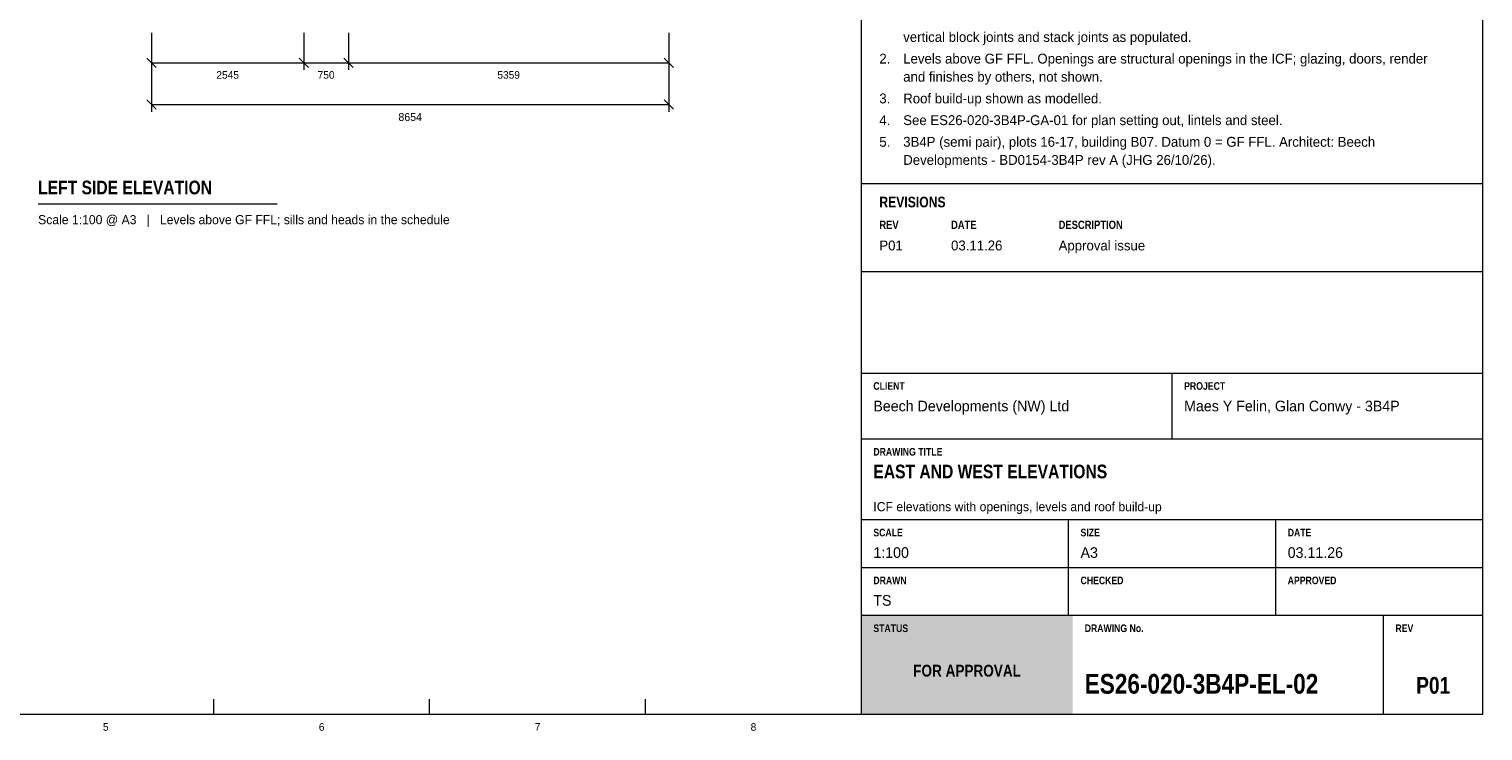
# Model space of a CAD drawing. Header units: millimetres. Extents: x 17 to 413, y 4 to 292.
# Tile 36 of 73: x 170 to 413, y 4 to 121. Entities that reach past the tile are written whole.
import ezdxf
from ezdxf.enums import TextEntityAlignment as Align

# ---------------------------------------------------------------- set-up
doc = ezdxf.new("R2010")
doc.units = ezdxf.units.MM
for name, color, linetype in [('FILL-TEAL', 7, 'Continuous'), ('LINE-INK', 7, 'Continuous'), ('TEXT-EPS', 7, 'Continuous'), ('TEXT-INK', 7, 'Continuous'), ('TEXT-STEEL_GREY', 7, 'Continuous'), ('TEXT-WHITE', 7, 'Continuous')]:
    doc.layers.add(name, color=color, linetype=linetype)
doc.styles.add('OpenSansCondensed-Bold', font='OpenSansCondensed-Bold.ttf')

msp = doc.modelspace()

# ---------------------------------------------------------------- hatches: boundary and pattern name
at = {"layer": 'FILL-TEAL', "true_color": 0x009e85}
h = msp.add_hatch(color=124, dxfattribs=at)
h.dxf.hatch_style = 1
h.paths.add_polyline_path([(309.01, 7), (344.37, 7), (344.37, 23.5), (309.01, 23.5)])

# ---------------------------------------------------------------- linework, layer by layer
at = {"layer": 'LINE-INK', "lineweight": 5}
for p, q in [((309, 7), (309, 290)), ((190.23, 120.88), (190.23, 114.68)), ((190.23, 120.88), (190.23, 107.68)), ((215.68, 120.88), (215.68, 114.68)), ((223.18, 120.88), (223.18, 114.68)), ((276.77, 120.88), (276.77, 114.68)), ((276.77, 120.88), (276.77, 107.68)), ((189.45, 116.66), (191.01, 115.1)), ((190.23, 115.88), (276.77, 115.88)), ((214.9, 116.66), (216.46, 115.1)), ((222.4, 116.66), (223.96, 115.1)), ((275.99, 116.66), (277.55, 115.1)), ((189.45, 109.66), (191.01, 108.1)), ((275.99, 109.66), (277.55, 108.1)), ((190.23, 108.88), (276.77, 108.88)), ((309, 95.7), (413, 95.7)), ((171.24, 92.28), (211.24, 92.28)), ((309, 81), (413, 81)), ((309, 64), (413, 64)), ((361, 53), (361, 64)), ((309, 53), (413, 53)), ((309, 39.5), (413, 39.5)), ((343.67, 31.5), (343.67, 39.5)), ((378.33, 31.5), (378.33, 39.5)), ((309, 31.5), (413, 31.5)), ((343.67, 23.5), (343.67, 31.5)), ((378.33, 23.5), (378.33, 31.5)), ((309, 23.5), (413, 23.5)), ((396.36, 7), (396.36, 23.5)), ((200.62, 7), (200.62, 9.5)), ((236.75, 7), (236.75, 9.5)), ((272.88, 7), (272.88, 9.5))]:
    msp.add_line(p, q, dxfattribs=at)
msp.add_lwpolyline([(20, 7), (413, 7), (413, 290), (20, 290)], close=True, dxfattribs=at)

# ---------------------------------------------------------------- texts
at = {"layer": 'TEXT-EPS', "style": 'OpenSansCondensed-Bold'}
msp.add_text('STATUS', height=1.27, dxfattribs=at).set_placement((311, 20.7))
at = {"layer": 'TEXT-INK'}
for s, height, p in [('vertical block joints and stack joints as populated.', 1.651, (316, 119.36)), ('2.', 1.651, (312, 115.74)), ('Levels above GF FFL. Openings are structural openings in the ICF; glazing, doors, render', 1.651, (316, 115.74)), ('and finishes by others, not shown.', 1.651, (316, 112.71)), ('3.', 1.651, (312, 109.08)), ('Roof build-up shown as modelled.', 1.651, (316, 109.08)), ('4.', 1.651, (312, 105.45)), ('See ES26-020-3B4P-GA-01 for plan setting out, lintels and steel.', 1.651, (316, 105.45)), ('5.', 1.651, (312, 101.83)), ('3B4P (semi pair), plots 16-17, building B07. Datum 0 = GF FFL. Architect: Beech', 1.651, (316, 101.83)), ('Developments - BD0154-3B4P rev A (JHG 26/10/26).', 1.651, (316, 98.8)), ('P01', 1.651, (312, 84.5)), ('03.11.26', 1.651, (324, 84.5)), ('Approval issue', 1.651, (342, 84.5)), ('Beech Developments (NW) Ltd', 1.778, (311, 57.6)), ('Maes Y Felin, Glan Conwy - 3B4P', 1.778, (363, 57.6)), ('1:100', 1.778, (311, 33.1)), ('A3', 1.778, (345.67, 33.1)), ('03.11.26', 1.778, (380.33, 33.1)), ('TS', 1.778, (311, 25.1))]:
    msp.add_text(s, height=height, dxfattribs=at).set_placement(p)
for s, height, p in [('2545', 1.27, (202.96, 113.21)), ('750', 1.27, (219.43, 113.21)), ('5359', 1.27, (249.98, 113.21)), ('8654', 1.321, (233.5, 106.14))]:
    msp.add_text(s, height=height, dxfattribs=at).set_placement(p, align=Align.CENTER)
at = {"layer": 'TEXT-INK', "style": 'OpenSansCondensed-Bold'}
for s, height, p in [('LEFT SIDE ELEVATION', 2.286, (171.24, 93.88)), ('REVISIONS', 1.778, (312, 91.7)), ('EAST AND WEST ELEVATIONS', 2.286, (311, 46.4)), ('ES26-020-3B4P-EL-02', 3.302, (346.36, 10.4))]:
    msp.add_text(s, height=height, dxfattribs=at).set_placement(p)
msp.add_text('P01', height=2.794, dxfattribs=at).set_placement((404.68, 10.4), align=Align.CENTER)
at = {"layer": 'TEXT-STEEL_GREY'}
for s, p in [('Scale 1:100 @ A3   |   Levels above GF FFL; sills and heads in the schedule', (171.24, 88.88)), ('ICF elevations with openings, levels and roof build-up', (311, 40.9))]:
    msp.add_text(s, height=1.524, dxfattribs=at).set_placement(p)
at = {"layer": 'TEXT-STEEL_GREY', "style": 'OpenSansCondensed-Bold'}
for s, height, p in [('REV', 1.372, (312, 88.1)), ('DATE', 1.372, (324, 88.1)), ('DESCRIPTION', 1.3716, (342, 88.1)), ('CLIENT', 1.27, (311, 61.2)), ('PROJECT', 1.27, (363, 61.2)), ('DRAWING TITLE', 1.27, (311, 50.2)), ('SCALE', 1.27, (311, 36.7)), ('SIZE', 1.27, (345.67, 36.7)), ('DATE', 1.27, (380.33, 36.7)), ('DRAWN', 1.27, (311, 28.7)), ('CHECKED', 1.27, (345.67, 28.7)), ('APPROVED', 1.27, (380.33, 28.7)), ('DRAWING No.', 1.27, (346.36, 20.7)), ('REV', 1.27, (398.36, 20.7))]:
    msp.add_text(s, height=height, dxfattribs=at).set_placement(p)
at = {"layer": 'TEXT-STEEL_GREY'}
for s, p in [('5', (182.56, 4.2)), ('6', (218.69, 4.2)), ('7', (254.81, 4.2)), ('8', (290.94, 4.2))]:
    msp.add_text(s, height=1.27, dxfattribs=at).set_placement(p, align=Align.CENTER)
at = {"layer": 'TEXT-WHITE', "style": 'OpenSansCondensed-Bold'}
msp.add_text('FOR APPROVAL', height=1.9812, dxfattribs=at).set_placement((326.68, 13.25), align=Align.CENTER)

doc.saveas('drawing.dxf')
